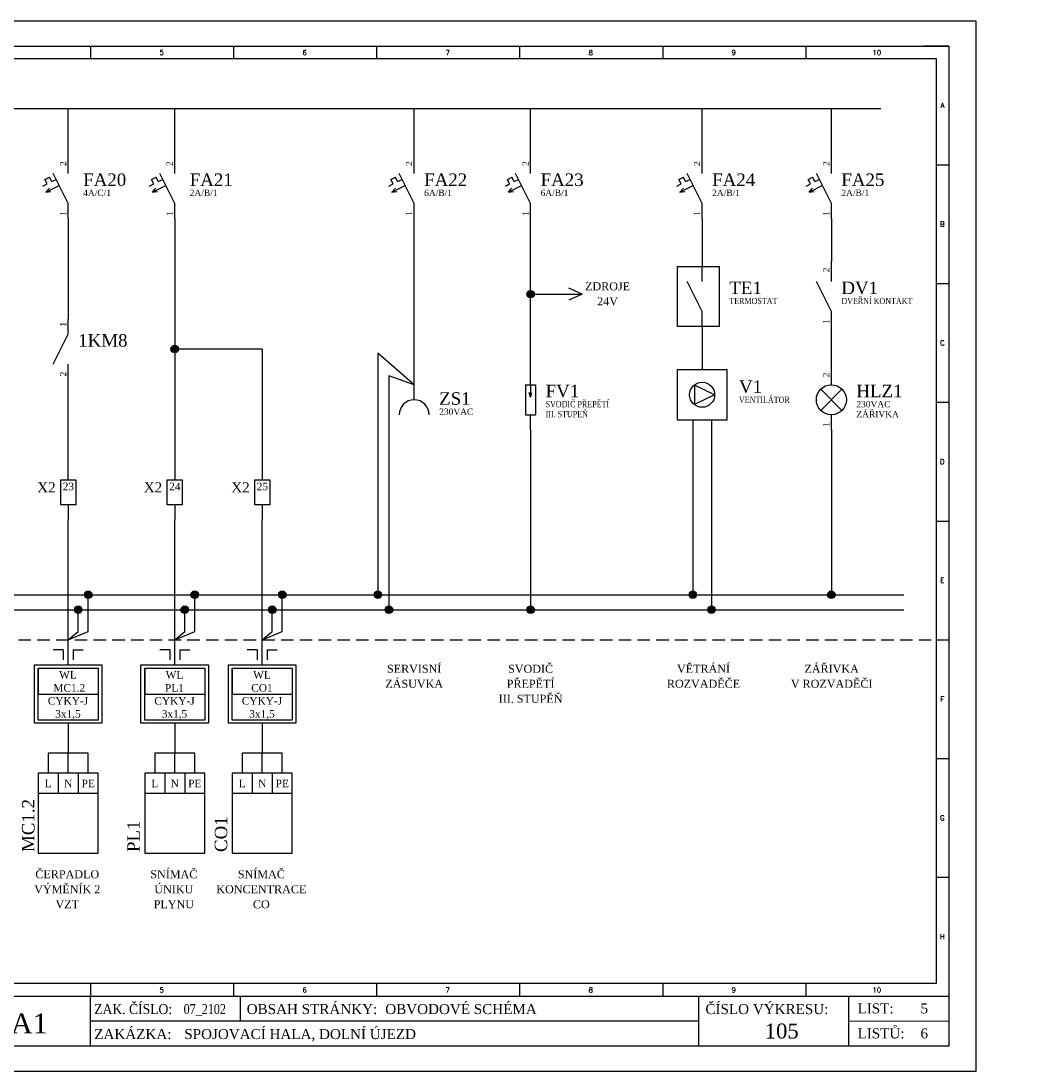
# Model space of a CAD drawing. Extents: x -1940 to 6437, y -1186 to -1165.
# Tile 9 of 10: x -1794 to -1774, y -1186 to -1165. Entities that reach past the tile are written whole.
import ezdxf
from ezdxf.enums import TextEntityAlignment as Align

# ---------------------------------------------------------------- set-up
doc = ezdxf.new("R2010")
doc.units = 0
doc.header["$MEASUREMENT"] = 0
doc.linetypes.add('ČÁRKOVANÁ', pattern=[0.75, 0.5, -0.25])
doc.linetypes.add('ČÁRKOVANÁ2', pattern=[0.375, 0.25, -0.125])
for name, color, linetype in [('Kabeláž (vodiče)', 7, 'CONTINUOUS'), ('Přístroje MaR', 1, 'CONTINUOUS'), ('Výkres', 4, 'CONTINUOUS'), ('Výzbroj', 1, 'CONTINUOUS'), ('Výzbsdsdca', 1, 'CONTINUOUS')]:
    doc.layers.add(name, color=color, linetype=linetype)
doc.layers.add('Výkres netisk', color=7, linetype='CONTINUOUS', plot=False)
doc.styles.add('Romans', font='romans.shx')
doc.styles.get("Standard").update_dxf_attribs({"font": 'times.ttf'})

msp = doc.modelspace()

# ---------------------------------------------------------------- hatches: boundary and pattern name
at = {"layer": 'Kabeláž (vodiče)'}
for points in [[(-1783.99, -1170.375, 1), (-1784.14, -1170.375, 1)], [(-1791.105, -1171.474, 1), (-1791.255, -1171.474, 1)], [(-1792.835, -1176.387, 1), (-1792.985, -1176.387, 1)], [(-1790.705, -1176.387, 1), (-1790.855, -1176.387, 1)], [(-1788.956, -1176.387, 1), (-1789.106, -1176.387, 1)], [(-1787.045, -1176.387, 1), (-1787.195, -1176.387, 1)], [(-1780.747, -1176.387, 1), (-1780.897, -1176.387, 1)], [(-1777.977, -1176.387, 1), (-1778.127, -1176.387, 1)], [(-1793.035, -1176.687, 1), (-1793.185, -1176.687, 1)], [(-1790.905, -1176.687, 1), (-1791.055, -1176.687, 1)], [(-1789.156, -1176.687, 1), (-1789.306, -1176.687, 1)], [(-1786.822, -1176.687, 1), (-1786.972, -1176.687, 1)], [(-1783.99, -1176.687, 1), (-1784.14, -1176.687, 1)], [(-1780.373, -1176.687, 1), (-1780.523, -1176.687, 1)]]:
    msp.add_hatch(color=256, dxfattribs=at).paths.add_polyline_path(points)

# ---------------------------------------------------------------- linework, layer by layer
for p, q in [((-1803.554, -1166.662, 41.346), (-1777.065, -1166.662, 41.346)), ((-1793.31, -1167.662, 41.346), (-1793.31, -1166.662, 41.346)), ((-1791.18, -1167.662, 41.346), (-1791.18, -1166.662, 41.346)), ((-1786.393, -1167.662, 41.346), (-1786.393, -1166.662, 41.346)), ((-1784.065, -1167.662, 41.346), (-1784.065, -1166.662, 41.346)), ((-1780.635, -1167.662, 41.346), (-1780.635, -1166.662, 41.346)), ((-1778.052, -1167.662, 41.346), (-1778.052, -1166.662, 41.346)), ((-1793.31, -1168.862, 41.346), (-1793.31, -1170.876, 41.346)), ((-1791.18, -1168.862, 41.346), (-1791.18, -1174.087, 41.346)), ((-1786.393, -1172.188, 41.346), (-1786.393, -1168.862, 41.346)), ((-1784.065, -1171.888, 41.346), (-1784.065, -1168.862, 41.346)), ((-1780.635, -1168.862, 41.346), (-1780.635, -1169.824, 41.346)), ((-1778.052, -1168.862, 41.346), (-1778.052, -1169.725, 41.346)), ((-1783.037, -1170.375, 41.346), (-1783.298, -1170.253, 41.346)), ((-1784.065, -1170.375, 41.346), (-1783.037, -1170.375, 41.346)), ((-1783.037, -1170.375, 41.346), (-1783.298, -1170.497, 41.346)), ((-1780.635, -1171.024, 41.346), (-1780.635, -1171.888, 41.346)), ((-1780.635, -1171.024, 41.346), (-1780.635, -1171.024, 41.346)), ((-1778.052, -1171.024, 41.346), (-1778.052, -1171.024, 41.346)), ((-1789.431, -1171.474, 41.346), (-1791.18, -1171.474, 41.346)), ((-1789.431, -1171.474, 41.346), (-1789.431, -1174.087, 41.346)), ((-1786.393, -1172.188, 41.346), (-1787.12, -1171.552, 41.346)), ((-1787.12, -1171.552, 41.346), (-1787.12, -1176.387, 41.346)), ((-1786.393, -1172.188, 41.346), (-1786.897, -1172.009, 41.346)), ((-1786.897, -1172.009, 41.346), (-1786.897, -1176.687, 41.346)), ((-1793.31, -1174.087, 41.346), (-1793.31, -1172.076, 41.346)), ((-1780.822, -1172.888, 41.346), (-1780.822, -1176.387, 41.346)), ((-1780.448, -1172.888, 41.346), (-1780.448, -1176.687, 41.346)), ((-1784.065, -1173.088, 41.346), (-1784.065, -1176.687, 41.346)), ((-1778.052, -1173.088, 41.346), (-1778.052, -1176.387, 41.346)), ((-1793.31, -1174.587, 41.346), (-1793.31, -1174.887, 41.346)), ((-1791.18, -1174.587, 41.346), (-1791.18, -1174.887, 41.346)), ((-1789.431, -1174.587, 41.346), (-1789.431, -1174.887, 41.346)), ((-1793.31, -1177.787, 41.346), (-1793.31, -1174.887, 41.346)), ((-1791.18, -1177.787, 41.346), (-1791.18, -1174.887, 41.346)), ((-1789.431, -1177.787, 41.346), (-1789.431, -1174.887, 41.346)), ((-1803.604, -1176.387, 41.346), (-1776.604, -1176.387, 41.346)), ((-1792.91, -1177.119, 41.346), (-1792.91, -1176.387, 67.128)), ((-1790.78, -1177.119, 41.346), (-1790.78, -1176.387, 67.128)), ((-1789.031, -1177.119, 41.346), (-1789.031, -1176.387, 67.128)), ((-1803.604, -1176.687, 41.346), (-1776.604, -1176.687, 41.346)), ((-1793.11, -1177.119, 41.346), (-1793.11, -1176.687, 41.346)), ((-1790.98, -1177.119, 41.346), (-1790.98, -1176.687, 41.346)), ((-1789.231, -1177.119, 41.346), (-1789.231, -1176.687, 41.346)), ((-1793.31, -1177.287, 41.346), (-1793.11, -1177.119, 41.346)), ((-1793.31, -1177.287, 41.346), (-1792.91, -1177.119, 41.346)), ((-1791.18, -1177.287, 41.346), (-1790.98, -1177.119, 41.346)), ((-1791.18, -1177.287, 41.346), (-1790.78, -1177.119, 41.346)), ((-1789.431, -1177.287, 41.346), (-1789.231, -1177.119, 41.346)), ((-1789.431, -1177.287, 41.346), (-1789.031, -1177.119, 41.346)), ((-1793.41, -1177.486, 41.346), (-1793.61, -1177.486, 41.346)), ((-1793.41, -1177.486, 41.346), (-1793.41, -1177.686, 41.346)), ((-1793.21, -1177.486, 41.346), (-1793.21, -1177.686, 41.346)), ((-1793.21, -1177.486, 41.346), (-1793.01, -1177.486, 41.346)), ((-1791.28, -1177.486, 41.346), (-1791.48, -1177.486, 41.346)), ((-1791.28, -1177.486, 41.346), (-1791.28, -1177.686, 41.346)), ((-1791.08, -1177.486, 41.346), (-1791.08, -1177.686, 41.346)), ((-1791.08, -1177.486, 41.346), (-1790.88, -1177.486, 41.346)), ((-1789.531, -1177.486, 41.346), (-1789.731, -1177.486, 41.346)), ((-1789.531, -1177.486, 41.346), (-1789.531, -1177.686, 41.346)), ((-1789.331, -1177.486, 41.346), (-1789.331, -1177.686, 41.346)), ((-1789.331, -1177.486, 41.346), (-1789.131, -1177.486, 41.346)), ((-1793.91, -1177.852, 41.346), (-1793.91, -1178.372, 41.346)), ((-1791.78, -1177.852, 41.346), (-1791.78, -1178.372, 41.346)), ((-1790.031, -1177.852, 41.346), (-1790.031, -1178.372, 41.346)), ((-1793.91, -1178.372, 41.346), (-1792.71, -1178.372, 41.346)), ((-1791.78, -1178.372, 41.346), (-1790.58, -1178.372, 41.346)), ((-1790.031, -1178.372, 41.346), (-1788.831, -1178.372, 41.346)), ((-1793.31, -1178.957, 41.346), (-1793.31, -1179.557, 41.346)), ((-1791.18, -1178.957, 41.346), (-1791.18, -1179.557, 41.346)), ((-1789.431, -1178.957, 41.346), (-1789.431, -1179.557, 41.346)), ((-1789.431, -1179.257, 41.346), (-1789.431, -1179.557, 41.346)), ((-1792.91, -1179.557, 41.346), (-1793.71, -1179.557, 41.346)), ((-1793.71, -1179.557, 41.346), (-1793.71, -1179.957, 41.346)), ((-1793.31, -1179.957, 41.346), (-1793.31, -1179.557, 41.346)), ((-1792.91, -1179.957, 41.346), (-1792.91, -1179.557, 41.346)), ((-1790.78, -1179.557, 41.346), (-1791.58, -1179.557, 41.346)), ((-1791.58, -1179.557, 41.346), (-1791.58, -1179.957, 41.346)), ((-1791.18, -1179.957, 41.346), (-1791.18, -1179.557, 41.346)), ((-1790.78, -1179.957, 41.346), (-1790.78, -1179.557, 41.346)), ((-1789.031, -1179.557, 41.346), (-1789.831, -1179.557, 41.346)), ((-1789.831, -1179.557, 41.346), (-1789.831, -1179.957, 41.346)), ((-1789.431, -1179.957, 41.346), (-1789.431, -1179.557, 41.346)), ((-1789.031, -1179.957, 41.346), (-1789.031, -1179.557, 41.346))]:
    msp.add_line(p, q, dxfattribs=at)
at = {"layer": 'Kabeláž (vodiče)', "color": 1, "elevation": 41.346}
msp.add_lwpolyline([(-1780.292, -1171.024), (-1781.131, -1171.024), (-1781.131, -1169.824), (-1780.292, -1169.824)], close=True, dxfattribs=at)
at = {"layer": 'Kabeláž (vodiče)', "elevation": 41.346}
for points in [[(-1792.635, -1178.957), (-1793.985, -1178.957), (-1793.985, -1177.787), (-1792.635, -1177.787)], [(-1792.71, -1178.892), (-1793.91, -1178.892), (-1793.91, -1177.852), (-1792.71, -1177.852)], [(-1790.505, -1178.957), (-1791.855, -1178.957), (-1791.855, -1177.787), (-1790.505, -1177.787)], [(-1790.58, -1178.892), (-1791.78, -1178.892), (-1791.78, -1177.852), (-1790.58, -1177.852)], [(-1788.756, -1178.957), (-1790.106, -1178.957), (-1790.106, -1177.787), (-1788.756, -1177.787)], [(-1788.831, -1178.892), (-1790.031, -1178.892), (-1790.031, -1177.852), (-1788.831, -1177.852)]]:
    msp.add_lwpolyline(points, close=True, dxfattribs=at)
at = {"layer": 'Kabeláž (vodiče)'}
for centre in [(-1784.065, -1170.375, 41.346), (-1791.18, -1171.474, 41.346), (-1792.91, -1176.387, 67.128), (-1790.78, -1176.387, 67.128), (-1789.031, -1176.387, 67.128), (-1787.12, -1176.387, 41.346), (-1780.822, -1176.387, 41.346), (-1778.052, -1176.387, 41.346), (-1793.11, -1176.687, 41.346), (-1790.98, -1176.687, 41.346), (-1789.231, -1176.687, 41.346), (-1786.897, -1176.687, 41.346), (-1784.065, -1176.687, 41.346), (-1780.448, -1176.687, 41.346)]:
    msp.add_circle(centre, 0.075, dxfattribs=at)
at = {"layer": 'Přístroje MaR'}
for p, q in [((-1793.51, -1179.957, 41.346), (-1793.51, -1180.357, 41.346)), ((-1793.11, -1179.957, 41.346), (-1793.11, -1180.357, 41.346)), ((-1791.38, -1179.957, 41.346), (-1791.38, -1180.357, 41.346)), ((-1790.98, -1179.957, 41.346), (-1790.98, -1180.357, 41.346)), ((-1789.631, -1179.957, 41.346), (-1789.631, -1180.357, 41.346)), ((-1789.231, -1179.957, 41.346), (-1789.231, -1180.357, 41.346)), ((-1793.91, -1180.357, 41.346), (-1792.71, -1180.357, 41.346)), ((-1793.91, -1180.357, 41.346), (-1793.51, -1180.357, 41.346)), ((-1791.78, -1180.357, 41.346), (-1790.58, -1180.357, 41.346)), ((-1791.78, -1180.357, 41.346), (-1791.38, -1180.357, 41.346)), ((-1790.031, -1180.357, 41.346), (-1788.831, -1180.357, 41.346)), ((-1790.031, -1180.357, 41.346), (-1789.631, -1180.357, 41.346))]:
    msp.add_line(p, q, dxfattribs=at)
at = {"layer": 'Přístroje MaR', "elevation": 41.346}
for points in [[(-1793.91, -1181.557), (-1792.71, -1181.557), (-1792.71, -1179.957), (-1793.91, -1179.957)], [(-1791.78, -1181.557), (-1790.58, -1181.557), (-1790.58, -1179.957), (-1791.78, -1179.957)], [(-1790.031, -1181.557), (-1788.831, -1181.557), (-1788.831, -1179.957), (-1790.031, -1179.957)]]:
    msp.add_lwpolyline(points, close=True, dxfattribs=at)
at = {"layer": 'Výkres'}
for p, q in [((-1792.864, -1165.412, 41.346), (-1792.864, -1165.662, 41.346)), ((-1790.004, -1165.412, 41.346), (-1790.004, -1165.662, 41.346)), ((-1787.144, -1165.412, 41.346), (-1787.144, -1165.662, 41.346)), ((-1784.284, -1165.412, 41.346), (-1784.284, -1165.662, 41.346)), ((-1781.424, -1165.412, 41.346), (-1781.424, -1165.662, 41.346)), ((-1778.564, -1165.412, 41.346), (-1778.564, -1165.662, 41.346)), ((-1775.704, -1165.412, 41.346), (-1776.204, -1165.412, 41.346)), ((-1804.054, -1165.662, 41.346), (-1775.954, -1165.662, 41.346)), ((-1775.954, -1165.662, 41.346), (-1775.954, -1184.162, 41.346)), ((-1775.954, -1167.787, 41.346), (-1775.704, -1167.787, 41.346)), ((-1775.954, -1170.162, 41.346), (-1775.704, -1170.162, 41.346)), ((-1775.954, -1172.537, 41.346), (-1775.704, -1172.537, 41.346)), ((-1775.954, -1174.912, 41.346), (-1775.704, -1174.912, 41.346)), ((-1775.954, -1177.287, 41.346), (-1775.704, -1177.287, 41.346)), ((-1775.954, -1179.662, 41.346), (-1775.704, -1179.662, 41.346)), ((-1775.954, -1179.662, 41.346), (-1775.704, -1179.662, 41.346)), ((-1775.954, -1182.037, 41.346), (-1775.704, -1182.037, 41.346)), ((-1775.954, -1184.162, 41.346), (-1804.054, -1184.162, 41.346)), ((-1792.864, -1184.162, 41.346), (-1792.864, -1184.412, 41.346)), ((-1790.004, -1184.162, 41.346), (-1790.004, -1184.412, 41.346)), ((-1787.144, -1184.162, 41.346), (-1787.144, -1184.412, 41.346)), ((-1784.284, -1184.162, 41.346), (-1784.284, -1184.412, 41.346)), ((-1781.424, -1184.162, 41.346), (-1781.424, -1184.412, 41.346)), ((-1778.564, -1184.162, 41.346), (-1778.564, -1184.412, 41.346)), ((-1804.304, -1184.412, 41.346), (-1775.704, -1184.412, 41.346)), ((-1792.864, -1185.412, 41.346), (-1792.864, -1184.412, 41.346)), ((-1789.864, -1184.912, 41.346), (-1789.864, -1184.412, 41.346)), ((-1780.704, -1185.412, 41.346), (-1780.704, -1184.412, 41.346)), ((-1777.704, -1185.412, 41.346), (-1777.704, -1184.412, 41.346)), ((-1780.704, -1184.912, 41.346), (-1792.864, -1184.912, 41.346)), ((-1777.704, -1184.912, 41.346), (-1775.704, -1184.91, 41.346))]:
    msp.add_line(p, q, dxfattribs=at)
at = {"layer": 'Výkres', "color": 6, "linetype": 'ČÁRKOVANÁ2'}
msp.add_line((-1804.054, -1177.287, 41.346), (-1775.954, -1177.287, 41.346), dxfattribs=at)
at = {"layer": 'Výkres', "elevation": 41.346}
msp.add_lwpolyline([(-1775.704, -1185.412), (-1804.304, -1185.412), (-1804.304, -1165.412), (-1775.704, -1165.412), (-1775.704, -1185.412)], close=True, dxfattribs=at)
at = {"layer": 'Výkres netisk', "color": 7, "elevation": 41.346}
msp.add_lwpolyline([(-1804.854, -1185.912), (-1775.154, -1185.912), (-1775.154, -1164.912), (-1804.854, -1164.912)], close=True, dxfattribs=at)
at = {"layer": 'Výzbroj'}
for p, q in [((-1793.31, -1167.962, 41.346), (-1793.31, -1167.662, 41.346)), ((-1791.18, -1167.962, 41.346), (-1791.18, -1167.662, 41.346)), ((-1786.393, -1167.962, 41.346), (-1786.393, -1167.662, 41.346)), ((-1784.065, -1167.962, 41.346), (-1784.065, -1167.662, 41.346)), ((-1780.635, -1167.962, 41.346), (-1780.635, -1167.662, 41.346)), ((-1778.052, -1167.962, 41.346), (-1778.052, -1167.662, 41.346)), ((-1793.31, -1168.562, 41.346), (-1793.61, -1167.962, 41.346)), ((-1791.18, -1168.562, 41.346), (-1791.48, -1167.962, 41.346)), ((-1786.393, -1168.562, 41.346), (-1786.693, -1167.962, 41.346)), ((-1784.065, -1168.562, 41.346), (-1784.365, -1167.962, 41.346)), ((-1780.635, -1168.562, 41.346), (-1780.935, -1167.962, 41.346)), ((-1778.052, -1168.562, 41.346), (-1778.352, -1167.962, 41.346)), ((-1793.816, -1168.213, 41.346), (-1793.73, -1168.17, 41.346)), ((-1793.775, -1168.081, 41.346), (-1793.685, -1168.036, 41.346)), ((-1793.73, -1168.17, 41.346), (-1793.775, -1168.081, 41.346)), ((-1793.756, -1168.332, 41.346), (-1793.492, -1168.199, 41.346)), ((-1793.756, -1168.332, 41.346), (-1793.492, -1168.199, 41.346)), ((-1793.64, -1168.125, 41.346), (-1793.685, -1168.036, 41.346)), ((-1793.64, -1168.125, 41.346), (-1793.551, -1168.081, 41.346)), ((-1791.685, -1168.213, 41.346), (-1791.599, -1168.17, 41.346)), ((-1791.644, -1168.081, 41.346), (-1791.554, -1168.036, 41.346)), ((-1791.599, -1168.17, 41.346), (-1791.644, -1168.081, 41.346)), ((-1791.625, -1168.332, 41.346), (-1791.361, -1168.199, 41.346)), ((-1791.625, -1168.332, 41.346), (-1791.361, -1168.199, 41.346)), ((-1791.51, -1168.125, 41.346), (-1791.554, -1168.036, 41.346)), ((-1791.51, -1168.125, 41.346), (-1791.42, -1168.081, 41.346)), ((-1786.898, -1168.213, 41.346), (-1786.812, -1168.17, 41.346)), ((-1786.857, -1168.081, 41.346), (-1786.768, -1168.036, 41.346)), ((-1786.812, -1168.17, 41.346), (-1786.857, -1168.081, 41.346)), ((-1786.838, -1168.332, 41.346), (-1786.574, -1168.199, 41.346)), ((-1786.838, -1168.332, 41.346), (-1786.574, -1168.199, 41.346)), ((-1786.723, -1168.125, 41.346), (-1786.768, -1168.036, 41.346)), ((-1786.723, -1168.125, 41.346), (-1786.633, -1168.081, 41.346)), ((-1784.57, -1168.213, 41.346), (-1784.484, -1168.17, 41.346)), ((-1784.529, -1168.081, 41.346), (-1784.44, -1168.036, 41.346)), ((-1784.484, -1168.17, 41.346), (-1784.529, -1168.081, 41.346)), ((-1784.51, -1168.332, 41.346), (-1784.246, -1168.199, 41.346)), ((-1784.51, -1168.332, 41.346), (-1784.246, -1168.199, 41.346)), ((-1784.395, -1168.125, 41.346), (-1784.44, -1168.036, 41.346)), ((-1784.395, -1168.125, 41.346), (-1784.305, -1168.081, 41.346)), ((-1781.14, -1168.213, 41.346), (-1781.055, -1168.17, 41.346)), ((-1781.099, -1168.081, 41.346), (-1781.01, -1168.036, 41.346)), ((-1781.055, -1168.17, 41.346), (-1781.099, -1168.081, 41.346)), ((-1781.081, -1168.332, 41.346), (-1780.816, -1168.199, 41.346)), ((-1781.081, -1168.332, 41.346), (-1780.816, -1168.199, 41.346)), ((-1780.965, -1168.125, 41.346), (-1781.01, -1168.036, 41.346)), ((-1780.965, -1168.125, 41.346), (-1780.876, -1168.081, 41.346)), ((-1778.557, -1168.213, 41.346), (-1778.472, -1168.17, 41.346)), ((-1778.516, -1168.081, 41.346), (-1778.427, -1168.036, 41.346)), ((-1778.472, -1168.17, 41.346), (-1778.516, -1168.081, 41.346)), ((-1778.498, -1168.332, 41.346), (-1778.233, -1168.199, 41.346)), ((-1778.498, -1168.332, 41.346), (-1778.233, -1168.199, 41.346)), ((-1778.382, -1168.125, 41.346), (-1778.427, -1168.036, 41.346)), ((-1778.382, -1168.125, 41.346), (-1778.293, -1168.081, 41.346)), ((-1793.31, -1168.862, 41.346), (-1793.31, -1168.562, 41.346)), ((-1791.18, -1168.862, 41.346), (-1791.18, -1168.562, 41.346)), ((-1786.393, -1168.862, 41.346), (-1786.393, -1168.562, 41.346)), ((-1784.065, -1168.862, 41.346), (-1784.065, -1168.562, 41.346)), ((-1780.635, -1168.862, 41.346), (-1780.635, -1168.562, 41.346)), ((-1778.052, -1168.862, 41.346), (-1778.052, -1168.562, 41.346)), ((-1780.635, -1170.124, 41.346), (-1780.635, -1169.824, 41.346)), ((-1778.052, -1170.025, 41.346), (-1778.052, -1169.725, 41.346)), ((-1778.052, -1170.124, 41.346), (-1778.052, -1169.824, 41.346)), ((-1780.635, -1170.724, 41.346), (-1780.935, -1170.124, 41.346)), ((-1778.052, -1170.724, 41.346), (-1778.352, -1170.124, 41.346)), ((-1780.635, -1171.024, 41.346), (-1780.635, -1170.724, 41.346)), ((-1778.052, -1171.024, 41.346), (-1778.052, -1170.724, 41.346)), ((-1793.31, -1171.176, 41.346), (-1793.31, -1170.876, 41.346)), ((-1793.61, -1171.776, 41.346), (-1793.31, -1171.176, 41.346)), ((-1793.31, -1172.076, 41.346), (-1793.31, -1171.776, 41.346)), ((-1784.065, -1172.188, 41.346), (-1784.065, -1171.888, 41.346)), ((-1786.393, -1172.488, 41.346), (-1786.393, -1172.188, 41.346)), ((-1784.165, -1172.188, 41.346), (-1783.965, -1172.188, 41.346)), ((-1784.165, -1172.188, 41.346), (-1784.165, -1172.788, 41.346)), ((-1784.065, -1172.188, 41.346), (-1784.065, -1172.438, 41.346)), ((-1783.965, -1172.188, 41.346), (-1783.965, -1172.788, 41.346)), ((-1784.065, -1172.438, 41.346), (-1784.091, -1172.341, 41.346)), ((-1784.065, -1172.438, 41.346), (-1784.039, -1172.341, 41.346)), ((-1784.165, -1172.788, 41.346), (-1783.965, -1172.788, 41.346)), ((-1784.065, -1173.088, 41.346), (-1784.065, -1172.788, 41.346)), ((-1793.16, -1174.087, 41.346), (-1793.16, -1174.587, 41.346)), ((-1791.03, -1174.087, 41.346), (-1791.03, -1174.587, 41.346)), ((-1789.281, -1174.087, 41.346), (-1789.281, -1174.587, 41.346))]:
    msp.add_line(p, q, dxfattribs=at)
at = {"layer": 'Výzbroj', "linetype": 'ČÁRKOVANÁ'}
for p, q in [((-1793.756, -1168.332, 41.346), (-1793.686, -1168.257, 41.346)), ((-1793.756, -1168.332, 41.346), (-1793.654, -1168.32, 41.346)), ((-1791.625, -1168.332, 41.346), (-1791.555, -1168.257, 41.346)), ((-1791.625, -1168.332, 41.346), (-1791.524, -1168.32, 41.346)), ((-1786.838, -1168.332, 41.346), (-1786.768, -1168.257, 41.346)), ((-1786.838, -1168.332, 41.346), (-1786.737, -1168.32, 41.346)), ((-1784.51, -1168.332, 41.346), (-1784.44, -1168.257, 41.346)), ((-1784.51, -1168.332, 41.346), (-1784.409, -1168.32, 41.346)), ((-1781.081, -1168.332, 41.346), (-1781.01, -1168.257, 41.346)), ((-1781.081, -1168.332, 41.346), (-1780.979, -1168.32, 41.346)), ((-1778.498, -1168.332, 41.346), (-1778.427, -1168.257, 41.346)), ((-1778.498, -1168.332, 41.346), (-1778.396, -1168.32, 41.346))]:
    msp.add_line(p, q, dxfattribs=at)
at = {"layer": 'Výzbroj', "color": 7}
for p, q in [((-1778.052, -1172.188, 41.346), (-1778.052, -1171.024, 41.346)), ((-1778.264, -1172.276, 41.346), (-1777.84, -1172.7, 41.346)), ((-1777.84, -1172.276, 41.346), (-1778.264, -1172.7, 41.346)), ((-1778.052, -1173.088, 41.346), (-1778.052, -1172.788, 41.346))]:
    msp.add_line(p, q, dxfattribs=at)
at = {"layer": 'Výzbroj', "elevation": 41.346}
for points in [[(-1793.16, -1174.587), (-1793.46, -1174.587), (-1793.46, -1174.087), (-1793.16, -1174.087)], [(-1791.03, -1174.587), (-1791.33, -1174.587), (-1791.33, -1174.087), (-1791.03, -1174.087)], [(-1789.281, -1174.587), (-1789.581, -1174.587), (-1789.581, -1174.087), (-1789.281, -1174.087)]]:
    msp.add_lwpolyline(points, close=True, dxfattribs=at)
at = {"layer": 'Výzbroj', "color": 7}
msp.add_circle((-1778.052, -1172.488, 41.346), 0.3, dxfattribs=at)
at = {"layer": 'Výzbroj'}
msp.add_arc((-1786.393, -1172.788, 41.346), 0.3, 0, 180, dxfattribs=at)
at = {"layer": 'Výzbsdsdca'}
for p, q in [((-1780.385, -1172.388, 41.346), (-1780.791, -1172.192, 41.346)), ((-1780.791, -1172.192, 41.346), (-1780.791, -1172.583, 41.346)), ((-1780.385, -1172.388, 41.346), (-1780.791, -1172.583, 41.346))]:
    msp.add_line(p, q, dxfattribs=at)
at = {"layer": 'Výzbsdsdca', "elevation": 41.346}
msp.add_lwpolyline([(-1781.135, -1171.888), (-1781.135, -1172.888), (-1780.135, -1172.888), (-1780.135, -1171.888)], close=True, dxfattribs=at)
at = {"layer": 'Výzbsdsdca'}
msp.add_circle((-1780.635, -1172.388, 41.346), 0.25, dxfattribs=at)

# ---------------------------------------------------------------- texts
at = {"layer": 'Kabeláž (vodiče)', "color": 7, "ltscale": 0.4}
for s, p in [('WL', (-1793.315, -1178.064, 41.646)), ('WL', (-1791.185, -1178.064, 41.646)), ('WL', (-1789.436, -1178.064, 41.646)), ('MC1.2', (-1793.289, -1178.324, 41.646)), ('PL1', (-1791.185, -1178.324, 41.646)), ('CO1', (-1789.436, -1178.324, 41.646)), ('CYKY-J', (-1793.315, -1178.584, 41.646)), ('CYKY-J', (-1791.185, -1178.584, 41.646)), ('CYKY-J', (-1789.436, -1178.584, 41.646)), ('3x1,5', (-1793.315, -1178.844, 41.646)), ('3x1,5', (-1791.185, -1178.844, 41.646)), ('3x1,5', (-1789.436, -1178.844, 41.646))]:
    msp.add_text(s, height=0.15, dxfattribs=at).set_placement(p, align=Align.CENTER)
at = {"layer": 'Přístroje MaR', "color": 7, "ltscale": 0.3}
for s, height, p in [('L', 0.15, (-1793.71, -1180.237, 43.283)), ('N', 0.15, (-1793.31, -1180.237, 43.283)), ('PE', 0.15, (-1792.91, -1180.237, 43.283)), ('L', 0.15, (-1791.579, -1180.237, 43.283)), ('N', 0.15, (-1791.179, -1180.237, 43.283)), ('PE', 0.15, (-1790.779, -1180.237, 43.283)), ('L', 0.15, (-1789.83, -1180.237, 43.283)), ('N', 0.15, (-1789.43, -1180.237, 43.283)), ('PE', 0.15, (-1789.03, -1180.237, 43.283)), ('ČERPADLO', 0.16, (-1793.329, -1182.057, 40.254)), ('SNÍMAČ', 0.16, (-1791.198, -1182.057, 40.254)), ('SNÍMAČ', 0.16, (-1789.449, -1182.057, 40.254)), ('VÝMĚNÍK 2', 0.16, (-1793.329, -1182.357, 40.254)), ('ÚNIKU', 0.16, (-1791.198, -1182.357, 40.254)), ('KONCENTRACE', 0.16, (-1789.449, -1182.357, 40.254)), ('VZT', 0.16, (-1793.329, -1182.657, 40.254)), ('PLYNU', 0.16, (-1791.198, -1182.657, 40.254)), ('CO', 0.16, (-1789.449, -1182.657, 40.254))]:
    msp.add_text(s, height=height, dxfattribs=at).set_placement(p, align=Align.CENTER)
for s, p in [('MC1.2', (-1793.985, -1181.532, 40.254)), ('PL1', (-1791.88, -1181.532, 40.254)), ('CO1', (-1790.131, -1181.532, 40.254))]:
    msp.add_text(s, height=0.25, rotation=90, dxfattribs=at).set_placement(p)
at = {"layer": 'Výkres', "style": 'Romans'}
for s, p in [('5', (-1791.442, -1165.593, 41.346)), ('6', (-1788.582, -1165.593, 41.346)), ('7', (-1785.722, -1165.593, 41.346)), ('8', (-1782.862, -1165.593, 41.346)), ('9', (-1780.002, -1165.593, 41.346)), ('10', (-1777.142, -1165.593, 41.346)), ('A', (-1775.832, -1166.65, 41.346)), ('B', (-1775.832, -1169.025, 41.346)), ('C', (-1775.832, -1171.4, 41.346)), ('D', (-1775.832, -1173.775, 41.346)), ('E', (-1775.832, -1176.15, 41.346)), ('F', (-1775.832, -1178.525, 41.346)), ('G', (-1775.832, -1180.9, 41.346)), ('H', (-1775.832, -1183.275, 41.346)), ('5', (-1791.442, -1184.343, 41.346)), ('6', (-1788.582, -1184.343, 41.346)), ('7', (-1785.722, -1184.343, 41.346)), ('8', (-1782.862, -1184.343, 41.346)), ('9', (-1780.002, -1184.343, 41.346)), ('10', (-1777.142, -1184.343, 41.346))]:
    msp.add_text(s, height=0.1, dxfattribs=at).set_placement(p, align=Align.CENTER)
at = {"layer": 'Výkres'}
for s, width, p in [('ZAK. ČÍSLO:', 0.9, (-1792.789, -1184.773, 41.346)), ('07_2102', 0.8, (-1791.002, -1184.773, 41.346))]:
    msp.add_text(s, height=0.2, dxfattribs=dict(at, width=width)).set_placement(p)
for s, p in [('OBSAH STRÁNKY: ', (-1789.741, -1184.773, 41.346)), ('OBVODOVÉ SCHÉMA', (-1786.971, -1184.773, 41.346)), ('ČÍSLO VÝKRESU:', (-1780.57, -1184.773, 41.346)), ('LIST:', (-1777.529, -1184.76, 41.346)), ('ZAKÁZKA:', (-1792.789, -1185.273, 41.346)), ('SPOJOVACÍ HALA, DOLNÍ ÚJEZD', (-1790.989, -1185.273, 41.346)), ('LISTŮ:', (-1777.529, -1185.26, 41.346))]:
    msp.add_text(s, height=0.2, dxfattribs=at).set_placement(p)
for s, height, p in [('5', 0.2, (-1776.194, -1184.76, 41.346)), ('RA1', 0.4, (-1794.289, -1185.161, 41.346)), ('105', 0.3, (-1779.044, -1185.262, 41.346)), ('6', 0.2, (-1776.194, -1185.26, 41.346))]:
    msp.add_text(s, height=height, dxfattribs=at).set_placement(p, align=Align.CENTER)
at = {"layer": 'Výzbroj', "color": 8, "ltscale": 0.3}
for s, p in [('2', (-1793.35, -1167.812, 40.254)), ('2', (-1791.22, -1167.812, 40.254)), ('2', (-1786.433, -1167.812, 40.254)), ('2', (-1784.105, -1167.812, 40.254)), ('2', (-1780.675, -1167.812, 40.254)), ('2', (-1778.092, -1167.812, 40.254)), ('2', (-1778.092, -1169.937, 40.254)), ('1', (-1793.35, -1171.026, 40.254)), ('2', (-1778.092, -1172.037, 40.254))]:
    msp.add_text(s, height=0.125, rotation=90, dxfattribs=at).set_placement(p)
at = {"layer": 'Výzbroj', "color": 7, "ltscale": 0.3}
for s, height, p in [('FA20', 0.25, (-1793.01, -1168.211, 40.254)), ('FA21', 0.25, (-1790.88, -1168.211, 40.254)), ('FA22', 0.25, (-1786.193, -1168.211, 40.254)), ('FA23', 0.25, (-1783.865, -1168.211, 40.254)), ('FA24', 0.25, (-1780.435, -1168.211, 40.254)), ('FA25', 0.25, (-1777.852, -1168.211, 40.254)), ('4A/C/1', 0.125, (-1793.01, -1168.411, 40.254)), ('2A/B/1', 0.125, (-1790.88, -1168.411, 40.254)), ('6A/B/1', 0.125, (-1786.193, -1168.411, 40.254)), ('6A/B/1', 0.125, (-1783.865, -1168.411, 40.254)), ('2A/B/1', 0.125, (-1780.435, -1168.411, 40.254)), ('2A/B/1', 0.125, (-1777.852, -1168.411, 40.254)), ('TE1', 0.25, (-1780.092, -1170.374, 40.254)), ('DV1', 0.25, (-1777.852, -1170.374, 40.254)), ('1KM8', 0.25, (-1793.11, -1171.425, 40.254)), ('FV1', 0.25, (-1783.765, -1172.437, 40.254)), ('HLZ1', 0.25, (-1777.552, -1172.437, 40.254)), ('ZS1', 0.25, (-1785.893, -1172.587, 40.254)), ('230VAC', 0.125, (-1777.552, -1172.637, 40.254)), ('230VAC', 0.125, (-1785.893, -1172.787, 40.254)), ('ZÁŘIVKA', 0.125, (-1777.552, -1172.837, 40.254))]:
    msp.add_text(s, height=height, dxfattribs=at).set_placement(p)
at = {"layer": 'Výzbroj', "color": 8, "ltscale": 0.3}
for s, p in [('1', (-1793.35, -1168.713, 40.254)), ('1', (-1791.22, -1168.713, 40.254)), ('1', (-1786.433, -1168.713, 40.254)), ('1', (-1784.105, -1168.713, 40.254)), ('1', (-1780.675, -1168.713, 40.254)), ('1', (-1778.092, -1168.713, 40.254)), ('1', (-1778.092, -1170.876, 40.254)), ('2', (-1793.35, -1171.927, 40.254)), ('1', (-1778.092, -1172.939, 40.254))]:
    msp.add_text(s, height=0.125, rotation=90, dxfattribs=at).set_placement(p, align=Align.RIGHT)
at = {"layer": 'Výzbroj', "color": 7, "ltscale": 0.3}
for s, height, p in [('ZDROJE', 0.16, (-1782.526, -1170.298, 40.254)), ('24V', 0.16, (-1782.526, -1170.598, 40.254)), ('23', 0.15, (-1793.307, -1174.296, 58.846)), ('24', 0.15, (-1791.177, -1174.296, 58.846)), ('25', 0.15, (-1789.428, -1174.296, 58.846)), ('SERVISNÍ', 0.16, (-1786.393, -1177.947, 40.254)), ('SVODIČ', 0.16, (-1784.065, -1177.947, 40.254)), ('VĚTRÁNÍ', 0.16, (-1780.608, -1177.947, 40.254)), ('ZÁŘIVKA', 0.16, (-1778.046, -1177.947, 40.254)), ('ZÁSUVKA', 0.16, (-1786.393, -1178.247, 40.254)), ('PŘEPĚTÍ', 0.16, (-1784.065, -1178.247, 40.254)), ('ROZVADĚČE', 0.16, (-1780.608, -1178.247, 40.254)), ('V ROZVADĚČI', 0.16, (-1778.046, -1178.247, 40.254)), ('III. STUPĚŇ', 0.16, (-1784.065, -1178.547, 40.254))]:
    msp.add_text(s, height=height, dxfattribs=at).set_placement(p, align=Align.CENTER)
for s, width, p in [('TERMOSTAT', 0.8, (-1780.092, -1170.574, 40.254)), ('DVEŘNÍ KONTAKT', 0.7, (-1777.852, -1170.574, 40.254)), ('SVODIČ PŘEPĚTÍ', 0.8, (-1783.765, -1172.637, 40.254)), ('III. STUPEŇ', 0.8, (-1783.765, -1172.837, 40.254))]:
    msp.add_text(s, height=0.125, dxfattribs=dict(at, width=width)).set_placement(p)
for p in [(-1793.561, -1174.339, 43.283), (-1791.43, -1174.339, 43.283), (-1789.681, -1174.339, 43.283)]:
    msp.add_text('X2', height=0.2, dxfattribs=at).set_placement(p, align=Align.RIGHT)
at = {"layer": 'Výzbsdsdca', "color": 7, "ltscale": 0.3}
msp.add_text('V1', height=0.25, dxfattribs=at).set_placement((-1779.898, -1172.351, 41.639))
at = {"layer": 'Výzbsdsdca', "color": 7, "ltscale": 0.3, "width": 0.8}
msp.add_text('VENTILÁTOR', height=0.125, dxfattribs=at).set_placement((-1779.898, -1172.551, 41.639))

doc.saveas('drawing.dxf')
